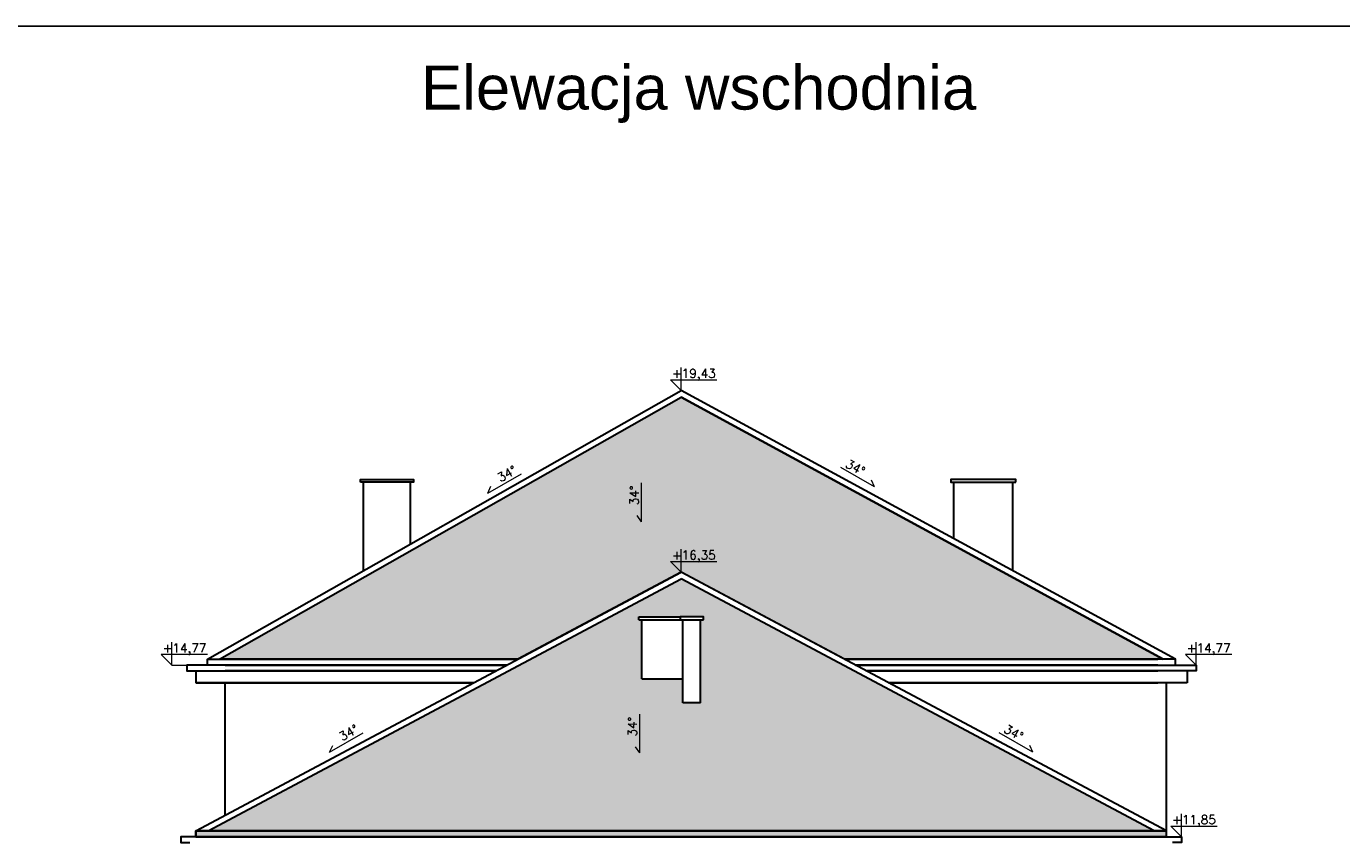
# Model space of a CAD drawing. Header units: millimetres. Extents: x 26456 to 42202, y 436 to 12316.
# Tile 7 of 36: x 30013 to 32248, y 4943 to 6326. Entities that reach past the tile are written whole.
import ezdxf

# ---------------------------------------------------------------- set-up
doc = ezdxf.new("R2010")
doc.units = ezdxf.units.MM
for name, color, linetype, lineweight in [('Blacharka', 122, 'Continuous', 15), ('G-ANNO-TTLB-MEDM', 33, 'Continuous', 25), ('Stolarka okienna', 140, 'Continuous', 15), ('Wymiary', 7, 'Continuous', 9), ('Wypełnienie ścian', 22, 'Continuous', 9), ('Ściany', 22, 'Continuous', 30)]:
    doc.layers.add(name, color=color, linetype=linetype, lineweight=lineweight)
doc.styles.get("Standard").update_dxf_attribs({"font": 'arial.ttf'})

msp = doc.modelspace()

# ---------------------------------------------------------------- hatches: boundary and pattern name
at = {"layer": 'Blacharka', "true_color": 0xc7c8ca}
h = msp.add_hatch(color=9, dxfattribs=at)
h.dxf.hatch_style = 1
h.paths.add_polyline_path([(31950.7, 4948.2), (31950.7, 4958.2), (30300.7, 4958.2), (30300.7, 4948.2)])
h = msp.add_hatch(color=9, dxfattribs=at)
h.dxf.hatch_style = 1
h.paths.add_polyline_path([(31834.1, 4948.2), (31834.1, 4958.2), (31950.7, 4958.2), (31950.7, 4948.2)])
at = {"layer": 'Wymiary', "true_color": 0x000000}
h = msp.add_hatch(dxfattribs=at)
h.set_pattern_fill('AR-HBONE', color=18, scale=0.1)
h.paths.add_polyline_path([(31125.8, 5695.8), (30340.9, 5250.2), (30848.2, 5250.2), (31125.7, 5398.2), (31403.2, 5250.2), (31935.7, 5250.2), (31944.7, 5250.2)])
h.paths.add_polyline_path([(31125.7, 5386.9), (30321.9, 4958.2), (31929.4, 4958.2)])
h.paths.add_polyline_path([(31158.7, 5176.2), (31128.7, 5176.2), (31128.7, 5216.6), (31058.7, 5216.6), (31058.7, 5317), (31053.7, 5317), (31053.7, 5322), (31123.7, 5322), (31163.7, 5322), (31163.7, 5317), (31158.7, 5317)], flags=16)
h.paths.add_polyline_path([(31057, 5507.9), (31057.6, 5546.8), (31035.1, 5547.2), (31034.5, 5508.3)], flags=24)
h.paths.add_polyline_path([(31054, 5114.8), (31054.5, 5153.8), (31032.1, 5154.1), (31031.5, 5115.2)], flags=24)

# ---------------------------------------------------------------- linework, layer by layer
at = {"layer": 'G-ANNO-TTLB-MEDM'}
msp.add_lwpolyline([(33396.1, 6326.5), (27516.1, 6326.5), (27516.1, 3466.5), (33396.1, 3466.5)], close=True, dxfattribs=at)
at = {"layer": 'Stolarka okienna'}
for p, q in [((31125.7, 5707.2), (31125.7, 5746.4)), ((31125.7, 5707.2), (31107.8, 5725.1)), ((31107.8, 5725.1), (31186.3, 5725.1)), ((31454.2, 5543.1), (31397, 5576.1)), ((30797.1, 5532.5), (30854.3, 5565.6)), ((30797.1, 5532.5), (30802.4, 5544.2)), ((31058.5, 5483.9), (31058.5, 5550)), ((31454.2, 5543.1), (31448.9, 5554.7)), ((31058.5, 5483.9), (31051.1, 5494.3)), ((31125.7, 5398.2), (31125.7, 5437.4)), ((31125.7, 5398.2), (31107.8, 5416.1)), ((31107.8, 5416.1), (31186.3, 5416.1)), ((30260.2, 5240.2), (30285.7, 5240.2)), ((31055.4, 5090.9), (31055.4, 5156.9)), ((30528.2, 5092.1), (30585.4, 5125.1)), ((31723.1, 5092.1), (31665.9, 5125.1)), ((30528.2, 5092.1), (30533.5, 5103.7)), ((31055.4, 5090.9), (31048, 5101.3)), ((31723.1, 5092.1), (31717.9, 5103.7)), ((31975.7, 4948.2), (31975.7, 4987.4)), ((31975.7, 4948.2), (31957.8, 4966.1)), ((31957.8, 4966.1), (32036.3, 4966.1))]:
    msp.add_line(p, q, dxfattribs=at)
for points in [[(30320.8, 5258.1), (30242.3, 5258.1), (30260.2, 5240.2), (30260.2, 5279.4)], [(32061.3, 5258.1), (31982.8, 5258.1), (32000.7, 5240.2), (32000.7, 5279.4)]]:
    msp.add_lwpolyline(points, dxfattribs=at)
at = {"layer": 'Ściany'}
for p, q in [((30320.7, 5250.2), (31125.7, 5707.2)), ((31965.7, 5250.2), (31125.7, 5707.2)), ((30340.9, 5250.2), (31125.8, 5695.8)), ((31944.7, 5250.2), (31125.8, 5695.8)), ((30585.6, 5400.6), (30585.6, 5551)), ((30665.6, 5446), (30665.6, 5551)), ((31589.2, 5455), (31589.2, 5551)), ((31689.2, 5400.6), (31689.2, 5551)), ((31053.7, 5317), (31053.7, 5322)), ((31053.7, 5322), (31123.7, 5322)), ((31053.7, 5317), (31123.7, 5317)), ((31058.7, 5216.6), (31058.7, 5317)), ((31128.7, 5176.2), (31128.7, 5317)), ((31158.7, 5176.2), (31158.7, 5317)), ((31058.7, 5216.6), (31128.7, 5216.6)), ((31158.7, 5176.2), (31128.7, 5176.2)), ((30300.7, 4958.2), (30300.7, 4948.2))]:
    msp.add_line(p, q, dxfattribs=at)
for points in [[(31125.7, 5398.2), (30848.2, 5250.2), (30340.9, 5250.2), (31125.8, 5695.8), (31944.7, 5250.2), (31403.2, 5250.2), (31125.7, 5398.2)], [(30300.7, 4958.2), (31125.7, 5398.2)], [(30321.9, 4958.2), (31125.7, 5386.9)], [(31929.4, 4958.2), (31125.7, 5386.9)], [(31950.7, 4958.2), (31158.7, 5380.6)], [(30829.4, 5240.2), (30285.7, 5240.2), (30285.7, 5230.2), (30810.7, 5230.2)], [(30320.7, 5240.2), (30320.7, 5250.2), (30848.2, 5250.2)], [(30848.2, 5250.2), (30350.7, 5250.2)], [(30350.7, 5240.2), (30829.4, 5240.2)], [(31965.7, 5240.2), (31965.7, 5250.2), (31403.2, 5250.2)], [(31403.2, 5250.2), (31935.7, 5250.2)], [(31421.9, 5240.2), (32000.7, 5240.2), (32000.7, 5230.2), (31440.7, 5230.2)], [(31935.7, 5240.2), (31421.9, 5240.2)], [(30300.7, 5230.2), (30300.7, 5210.2)], [(30773.2, 5210.2), (30300.7, 5210.2)], [(30300.7, 5210.2), (30773.2, 5210.2)], [(30810.7, 5230.2), (30350.7, 5230.2)], [(30350.7, 4984.9), (30350.7, 5210.2)], [(30773.2, 5210.2), (30350.7, 5210.2)], [(31440.7, 5230.2), (31935.7, 5230.2)], [(31950.7, 4958.2), (31950.7, 5210.2), (31478.2, 5210.2)], [(31985.7, 5210.2), (31478.2, 5210.2)], [(31478.2, 5210.2), (31935.7, 5210.2)], [(31950.7, 4948.2), (31950.7, 5210.2)], [(31985.7, 5230.2), (31985.7, 5210.2)], [(31950.7, 4948.2), (30290.7, 4948.2), (30275.7, 4948.2), (30275.7, 4938.2), (30290.7, 4938.2)], [(31950.7, 4948.2), (30300.7, 4948.2), (30300.7, 4958.2), (31950.7, 4958.2)], [(30300.7, 4948.2), (31950.7, 4948.2), (31950.7, 4958.2), (30300.7, 4958.2)], [(30300.7, 4948.2), (31960.7, 4948.2), (31975.7, 4948.2), (31975.7, 4938.2), (31960.7, 4938.2)]]:
    msp.add_lwpolyline(points, dxfattribs=at)
for points in [[(30580.6, 5551), (30580.6, 5556), (30670.6, 5556), (30670.6, 5551)], [(31694.2, 5551), (31694.2, 5556), (31584.2, 5556), (31584.2, 5551)], [(31163.7, 5317), (31163.7, 5322), (31123.7, 5322), (31123.7, 5317)]]:
    msp.add_lwpolyline(points, close=True, dxfattribs=at)

# ---------------------------------------------------------------- texts
at = {"layer": 'Stolarka okienna', "char_height": 15, "attachment_point": 1}
for s, insert in [('{\\Fsimplex|c238;+19,43}', (31109.8, 5743.8)), ('{\\Fsimplex|c238;+16,35}', (31109.8, 5434.8)), ('{\\Fsimplex|c238;+14,77}', (30244.3, 5276.8)), ('{\\Fsimplex|c238;+14,77}', (31984.8, 5276.8)), ('{\\Fsimplex|c238;+11,85}', (31959.8, 4984.8))]:
    msp.add_mtext(s, dxfattribs=dict(at, insert=insert))
at = {"layer": 'Stolarka okienna', "char_height": 15}
for insert, attachment_point, rotation in [((30811.3, 5564), 1, 29.1217), ((31440, 5574.5), 3, 330.8783), ((31038.3, 5512), 1, 89.1217), ((31035.3, 5118.9), 1, 89.1217), ((30542.4, 5123.6), 1, 29.1217), ((31709, 5123.6), 3, 330.8783)]:
    msp.add_mtext('{\\Fsimplex|c0;34%%D}', dxfattribs=dict(at, insert=insert, attachment_point=attachment_point, rotation=rotation))
at = {"layer": 'Wypełnienie ścian', "insert": (31627.1, 6259.8), "char_height": 75, "attachment_point": 3}
msp.add_mtext_dynamic_manual_height_columns('Elewacja wschodnia ', width=1611.622, gutter_width=12.5, heights=[0], dxfattribs=at)

doc.saveas('drawing.dxf')
